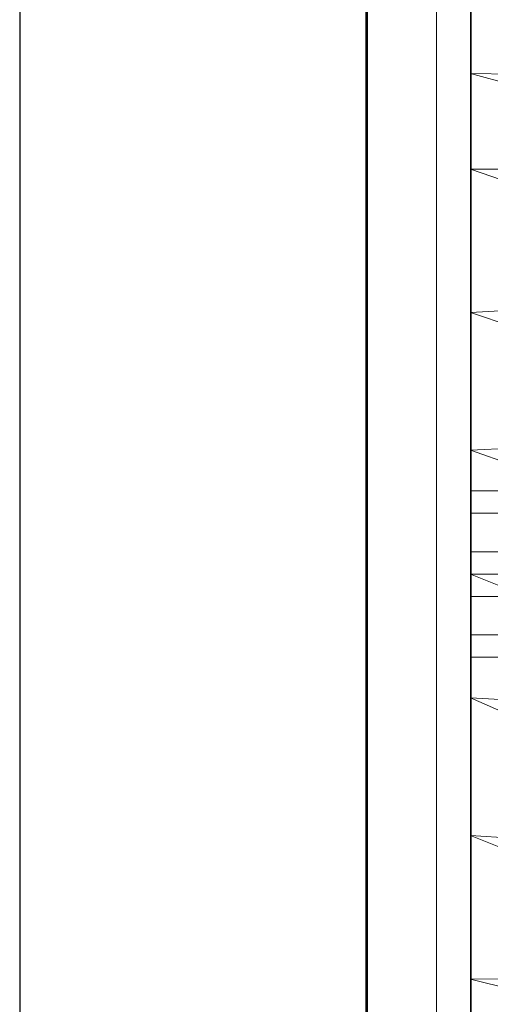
# Model space of a CAD drawing. Header units: metres. Extents: x 391.1 to 427.5, y 12.7 to 28.4.
# Tile 38 of 57: x 404.337 to 404.472, y 27.166 to 27.45. Entities that reach past the tile are written whole.
import ezdxf

# ---------------------------------------------------------------- set-up
doc = ezdxf.new("R2010")
doc.units = ezdxf.units.M
doc.layers.add('01_SUELOS', color=7, linetype='Continuous', lineweight=25, true_color=0x007f00)
for name, color, linetype, lineweight in [('02_MOBILIARIO', 7, 'Continuous', 18), ('A-DETL-____-MBND', 7, 'Continuous', 18), ('A-GENM-____-OTLN', 7, 'Continuous', 18), ('A-WALL-____-MCUT', 7, 'Continuous', 25), ('A-WALL-____-OTLN', 7, 'Continuous', 25)]:
    doc.layers.add(name, color=color, linetype=linetype, lineweight=lineweight)

# ---------------------------------------------------------------- blocks, each defined once
blk = doc.blocks.new('Family - Envans P1-154705-04_ELEC_P1')
at = {"layer": 'A-WALL-____-MCUT', "color": 253, "true_color": 0xaaaaaa}
for p, q in [((4.55879, 0.1), (0, 0.1)), ((0, 0), (4.55879, 0))]:
    blk.add_line(p, q, dxfattribs=at)
at = {"layer": 'A-WALL-____-OTLN', "color": 253, "true_color": 0xaaaaaa}
for p, q in [((4.55879, 0.1), (0, 0.1)), ((0, 0), (4.55879, 0))]:
    blk.add_line(p, q, dxfattribs=at)
at = {"layer": 'A-WALL-____-OTLN', "color": 253, "lineweight": 18, "true_color": 0xaaaaaa}
blk.add_line((0, 0), (4.55879, 0), dxfattribs=at)
blk = doc.blocks.new('Family - LONDR55-XX_ZZ-ARQ-CAA-M3D-Londres55-154745-04_ELEC_P1')
at = {"layer": '01_SUELOS', "color": 9, "true_color": 0xaad4aa}
for p, q in [((0, 2.1), (0, 0)), ((0, 0), (0, 2.1))]:
    blk.add_line(p, q, dxfattribs=at)
blk = doc.blocks.new('Family - LONDR55-XX_ZZ-ARQ-CAA-M3D-Londres55-155045-04_ELEC_P1')
at = {"layer": '01_SUELOS', "color": 9, "true_color": 0xaad4aa}
for p, q in [((6.1394, 11.05385), (6.1394, 14.95764)), ((6.1394, 14.95764), (6.1394, 11.05385))]:
    blk.add_line(p, q, dxfattribs=at)
blk = doc.blocks.new('Family - Rentamans P1-155105-04_ELEC_P1')
at = {"layer": 'A-DETL-____-MBND', "color": 253, "true_color": 0xaaaaaa}
for p, q in [((0, 0.36146), (0, 0.00406)), ((0, 0.35008), (0, 0.32734)), ((0, 0.32734), (0, 0.29972)), ((0.10273, 0.32574), (0, 0.32734)), ((0, 0.32734), (0.10273, 0.29924)), ((0, 0.29972), (0, 0.2583)), ((0.10273, 0.29924), (0, 0.29972)), ((0, 0.29972), (0.10273, 0.26415)), ((0.10273, 0.26415), (0, 0.2583)), ((0, 0.2583), (0, 0.2185)), ((0, 0.2583), (0.10273, 0.22395)), ((0.10273, 0.22395), (0, 0.2185)), ((0, 0.2185), (0, 0.18276)), ((0, 0.2185), (0.10273, 0.18276)), ((0, 0.20033), (0, 0.20676)), ((0, 0.20676), (0.02, 0.20676)), ((0, 0.20676), (0.02, 0.20676)), ((0, 0.20676), (0, 0.20033)), ((0, 0.20033), (0, 0.18919)), ((0.02, 0.20033), (0, 0.20033)), ((0, 0.18919), (0, 0.20033)), ((0, 0.20033), (0.02, 0.20033)), ((0, 0.18919), (0.02, 0.18919)), ((0, 0.18919), (0, 0.17633)), ((0, 0.17633), (0, 0.18919)), ((0, 0.18919), (0.02, 0.18919)), ((0, 0.18276), (0, 0.14702)), ((0, 0.18276), (0.10273, 0.14157)), ((0.10273, 0.18276), (0, 0.18276)), ((0, 0.17633), (0.02, 0.17633)), ((0, 0.17633), (0, 0.16519)), ((0, 0.16519), (0, 0.17633)), ((0, 0.17633), (0.02, 0.17633)), ((0, 0.16519), (0.02, 0.16519)), ((0, 0.16519), (0, 0.15876)), ((0, 0.15876), (0, 0.16519)), ((0, 0.16519), (0.02, 0.16519)), ((0, 0.15876), (0.02, 0.15876)), ((0, 0.15876), (0.02, 0.15876)), ((0, 0.14702), (0, 0.10722)), ((0.10273, 0.14157), (0, 0.14702)), ((0, 0.14702), (0.10273, 0.10137)), ((0, 0.10722), (0, 0.06579)), ((0.10273, 0.10137), (0, 0.10722)), ((0, 0.10722), (0.10273, 0.06628)), ((0.10273, 0.06628), (0, 0.06579)), ((0, 0.06579), (0, 0.03818)), ((0, 0.06579), (0.10273, 0.03978))]:
    blk.add_line(p, q, dxfattribs=at)
blk = doc.blocks.new('Family - LONDR55-XX_ZZ-ARQ-CAA-M3D-Londres55-154669-04_ELEC_P1')
at = {"layer": 'A-GENM-____-OTLN', "color": 253, "true_color": 0xaaaaaa}
for p, q in [((0.6, 0.03), (0, 0.03)), ((0.6, 0.03), (0, 0.03)), ((0, 0.01), (0.6, 0.01)), ((0, 0.01), (0.6, 0.01)), ((0.6, 0.01), (0, 0.01)), ((0, 0.01), (0.6, 0.01)), ((0, 0), (0.6, 0)), ((0.6, 0), (0, 0))]:
    blk.add_line(p, q, dxfattribs=at)
blk = doc.blocks.new('Family - Mirall P1-155249-04_ELEC_P1')
blk.add_blockref('Family - LONDR55-XX_ZZ-ARQ-CAA-M3D-Londres55-154669-04_ELEC_P1', (0, 0))
blk = doc.blocks.new('LONDR55-XX_ZZ-ARQ-CAA-M3D-Londres55_ifc-1-04_ELEC_P1')
at = {"layer": '01_SUELOS', "color": 253, "lineweight": 18, "true_color": 0xaaaaaa}
for name, p in [('Family - LONDR55-XX_ZZ-ARQ-CAA-M3D-Londres55-155045-04_ELEC_P1', (398.29721, 13.12061)), ('Family - LONDR55-XX_ZZ-ARQ-CAA-M3D-Londres55-154745-04_ELEC_P1', (404.43662, 25.92946))]:
    blk.add_blockref(name, p, dxfattribs=at)
at = {"layer": '02_MOBILIARIO', "color": 253, "lineweight": 18, "true_color": 0xaaaaaa}
blk.add_blockref('Family - Rentamans P1-155105-04_ELEC_P1', (404.46677, 27.10751), dxfattribs=at)
at = {"layer": 'A-GENM-____-OTLN', "color": 253, "lineweight": 18, "true_color": 0xaaaaaa, "rotation": 90}
blk.add_blockref('Family - Mirall P1-155249-04_ELEC_P1', (404.46698, 26.99052), dxfattribs=at)
at = {"layer": 'A-WALL-____-OTLN', "color": 253, "lineweight": 18, "true_color": 0xaaaaaa, "rotation": 90}
blk.add_blockref('Family - Envans P1-154705-04_ELEC_P1', (404.43662, 23.51946), dxfattribs=at)

msp = doc.modelspace()

# ---------------------------------------------------------------- block references
at = {"lineweight": 5}
msp.add_blockref('LONDR55-XX_ZZ-ARQ-CAA-M3D-Londres55_ifc-1-04_ELEC_P1', (0, 0), dxfattribs=at)

doc.saveas('drawing.dxf')
